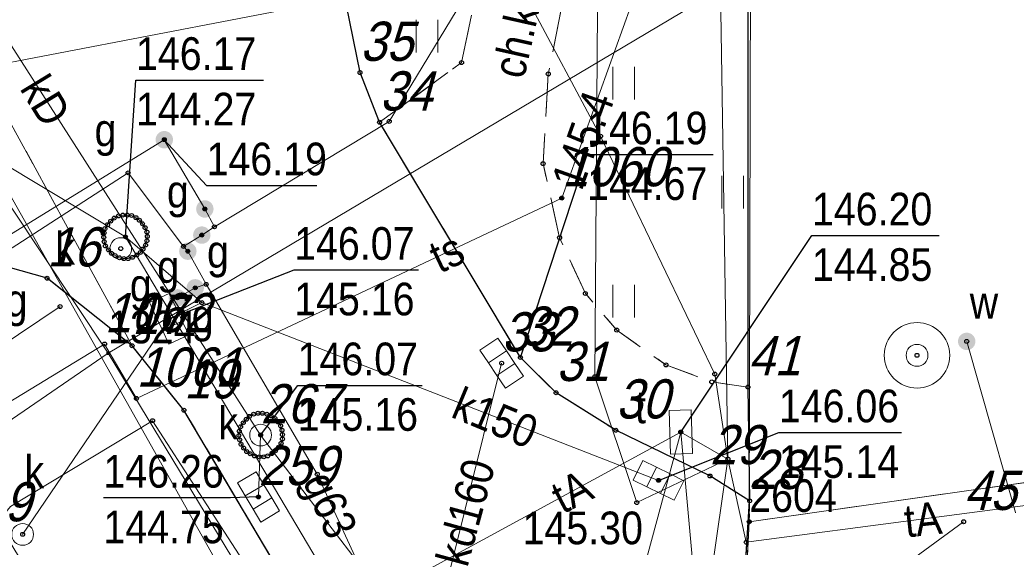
# Model space of a CAD drawing. Header units: metres. Extents: x 5551907 to 5556416, y 5709283 to 5712755.
# Tile 75 of 100: x 5554558 to 5554581, y 5710691 to 5710703. Entities that reach past the tile are written whole.
import ezdxf
from ezdxf.enums import TextEntityAlignment as Align

# ---------------------------------------------------------------- set-up
doc = ezdxf.new("R2010")
doc.units = ezdxf.units.M
for name, pattern in [('1.0_0.5', [1.5, 1, -0.5]), ('1.5_0.5', [2, 1.5, -0.5]), ('219-500', [0])]:
    doc.linetypes.add(name, pattern=pattern)
doc.layers.get('0').update_dxf_attribs({"color": 2, "lineweight": 5})
doc.styles.get("Standard").update_dxf_attribs({"font": 'Working1250', "width": 0.75})

# ---------------------------------------------------------------- blocks, each defined once
blk = doc.blocks.new('203')
at = {"linetype": 'Continuous', "lineweight": 0}
h = blk.add_hatch(color=0, dxfattribs=at)
edge = h.paths.add_edge_path()
edge.add_arc((0, 0), 0.045, 0, 360)
blk = doc.blocks.new('US13')
at = {"color": 0, "linetype": 'Continuous', "lineweight": 13}
for radius in [0.75, 0.25]:
    blk.add_circle((0, 0), radius, dxfattribs=at)
blk = doc.blocks.new('US25')
at = {"linetype": 'Continuous', "lineweight": 0}
h = blk.add_hatch(color=0, dxfattribs=at)
edge = h.paths.add_edge_path()
edge.add_arc((0, 0), 0.2, 0, 360)
blk = doc.blocks.new('TU04')
at = {"color": 0, "linetype": 'Continuous', "lineweight": 13}
for p, q in [((0, 0), (0, 0.75)), ((0.5, 0), (0.5, 0.75))]:
    blk.add_line(p, q, dxfattribs=at)
blk = doc.blocks.new('PW01')
at = {"linetype": 'Continuous', "lineweight": 13}
h = blk.add_hatch(color=0, dxfattribs=at)
edge = h.paths.add_edge_path()
edge.add_arc((0, 0), 0.045, 0, 360)
blk = doc.blocks.new('US05')
at = {"color": 0, "linetype": 'Continuous', "lineweight": 13}
for p, q in [((-0.525, -0.25), (-0.525, 0.25)), ((-0.525, 0.25), (-0.175, 0.25)), ((-0.175, -0.25), (-0.175, 0.25)), ((-0.175, 0.25), (0.175, 0.25)), ((0.175, -0.25), (0.175, 0.25)), ((0.175, 0.25), (0.525, 0.25)), ((0.525, -0.25), (0.525, 0.25)), ((-0.525, -0.25), (-0.175, -0.25)), ((-0.175, -0.25), (0.175, -0.25)), ((0.175, -0.25), (0.525, -0.25))]:
    blk.add_line(p, q, dxfattribs=at)
blk = doc.blocks.new('US22')
at = {"color": 0, "linetype": 'Continuous', "lineweight": 13}
blk.add_circle((0, 0), 0.25, dxfattribs=at)
blk = doc.blocks.new('US20')
at = {"color": 0, "linetype": 'Continuous', "lineweight": 13}
for p, q in [((-0.5, -0.25), (-0.5, 0.25)), ((-0.5, 0.25), (0.5, 0.25)), ((0.5, -0.25), (0.5, 0.25)), ((-0.5, -0.25), (0.5, -0.25))]:
    blk.add_line(p, q, dxfattribs=at)
blk = doc.blocks.new('PIKIETAW1891')
at = {"color": 0}
blk.add_circle((0, 0), 0.045, dxfattribs=at)

msp = doc.modelspace()

# ---------------------------------------------------------------- linework, layer by layer
at = {"layer": '218-kontur użytku gruntowego', "color": 3, "linetype": 'CONTINUOUS', "lineweight": 18, "flags": 128}
for points in [[(5554574.92, 5710703.89), (5554574.89, 5710691.25)], [(5554574.89, 5710691.25), (5554574.92, 5710703.89)], [(5554560.18, 5710695.12), (5554536.59, 5710678.92)], [(5554536.59, 5710678.92), (5554560.18, 5710695.12)], [(5554569.11, 5710680.39), (5554560.18, 5710695.12)], [(5554560.18, 5710695.12), (5554569.11, 5710680.39)], [(5554574.89, 5710691.25), (5554582.56, 5710692.34)], [(5554582.56, 5710692.34), (5554574.89, 5710691.25)]]:
    msp.add_lwpolyline(points, dxfattribs=at)
at = {"layer": '219-działka ewidencyjna', "color": 7, "linetype": '219-500', "lineweight": 18, "flags": 128}
for points in [[(5554551.26, 5710708.56), (5554560.18, 5710695.12)], [(5554574.92, 5710703.89), (5554560.18, 5710695.12)], [(5554574.92, 5710703.89), (5554574.89, 5710691.25)], [(5554560.18, 5710695.12), (5554536.59, 5710678.92)], [(5554560.18, 5710695.12), (5554569.11, 5710680.39)], [(5554582.56, 5710692.34), (5554574.89, 5710691.25)], [(5554574.89, 5710691.25), (5554574.57, 5710685.19)]]:
    msp.add_lwpolyline(points, dxfattribs=at)
at = {"layer": 'chodnik', "color": 7, "linetype": '1.0_0.5', "lineweight": 18, "flags": 128}
for points in [[(5554570.46, 5710694.21), (5554571.83, 5710693.35), (5554573.99, 5710692.3), (5554574.9, 5710691.73), (5554574.86, 5710694.34), (5554574.03, 5710694.46), (5554572.98, 5710694.85), (5554571.85, 5710695.65), (5554571.13, 5710696.49), (5554570.54, 5710697.77), (5554570.16, 5710699.47), (5554570.28, 5710701.53), (5554570.87, 5710704.49), (5554574.86, 5710703.9), (5554575.07, 5710705.14), (5554572.18, 5710706.07), (5554569.39, 5710707.1), (5554568.29, 5710701.79), (5554566.41, 5710700.42), (5554569.64, 5710695.02)], [(5554543.06, 5710683.29), (5554549.54, 5710687.57), (5554553.4, 5710690.24), (5554554.39, 5710690.94), (5554555.4, 5710689.41), (5554557.8, 5710690.99), (5554560.86, 5710685.97), (5554562.16, 5710686.78), (5554563.05, 5710685.29), (5554561.83, 5710684.55), (5554565.85, 5710678.11), (5554569.6, 5710680.85), (5554561.92, 5710693.81), (5554560.73, 5710695.29), (5554558.78, 5710696.84), (5554556.44, 5710697.5), (5554554.52, 5710697.03), (5554553.01, 5710696.3), (5554551.5, 5710695.18), (5554542.1, 5710686.33), (5554542.04, 5710684.38)]]:
    msp.add_lwpolyline(points, close=True, dxfattribs=at)
at = {"layer": 'jezdnia', "color": 7, "linetype": '1.5_0.5', "lineweight": 18, "flags": 128}
for points in [[(5554518.33, 5710769.05), (5554532.95, 5710743.99), (5554536.22, 5710738.38), (5554552.05, 5710711.22), (5554560.73, 5710695.29), (5554561.92, 5710693.81), (5554569.6, 5710680.85), (5554575.73, 5710670.65), (5554603.83, 5710627.01), (5554609.82, 5710629.69), (5554596.71, 5710647.84), (5554578.75, 5710672.96), (5554575.45, 5710680.03), (5554574.11, 5710683.4), (5554573.92, 5710684.32), (5554574.13, 5710685.01), (5554574.57, 5710685.19), (5554574.89, 5710691.25), (5554574.9, 5710691.73), (5554573.99, 5710692.3), (5554571.83, 5710693.35), (5554570.46, 5710694.21), (5554569.64, 5710695.02), (5554566.41, 5710700.42), (5554565.96, 5710701.56), (5554565.65, 5710703.1), (5554557.03, 5710718.39), (5554556.01, 5710719.47), (5554552.43, 5710725.14), (5554548.9, 5710731.54), (5554542.14, 5710743.53), (5554541.8, 5710744.15), (5554539.98, 5710747.24), (5554537.84, 5710750.92), (5554526.91, 5710768.76), (5554523.93, 5710773.48)], [(5554552.05, 5710711.22), (5554552.63, 5710709.3), (5554552.53, 5710707.06), (5554552.16, 5710705.41), (5554551.51, 5710704.05), (5554550.31, 5710702.54), (5554547.38, 5710699.78), (5554530.25, 5710683.47), (5554518.24, 5710671.52), (5554515.19, 5710668.72), (5554512.43, 5710666.27), (5554509.44, 5710663.6), (5554503.12, 5710658.09), (5554494.7, 5710651.01), (5554489.25, 5710646.55), (5554488.04, 5710645.72), (5554487.11, 5710645.3), (5554485.69, 5710644.79), (5554478.94, 5710642.57), (5554477.43, 5710642.29), (5554475.08, 5710642.25), (5554473.42, 5710642.28), (5554472.43, 5710638.71), (5554473.93, 5710638.51), (5554474.43, 5710637.77), (5554474.72, 5710636.97), (5554474.66, 5710636.42), (5554473.93, 5710635.73), (5554466.73, 5710630.76), (5554450.45, 5710621.12), (5554425.4, 5710609.05), (5554418.6, 5710605.89), (5554417.15, 5710605.26), (5554415.76, 5710605.21), (5554414.27, 5710606.27), (5554419.6, 5710598.38), (5554419.68, 5710600.26), (5554420.54, 5710601.39), (5554426.32, 5710604.38), (5554450.17, 5710615.94), (5554455.64, 5710618.96), (5554457.51, 5710620.02), (5554470.33, 5710627.61), (5554480.55, 5710633.59), (5554490.93, 5710638.9), (5554493.53, 5710640.11), (5554500.28, 5710648.12), (5554500.93, 5710648.88), (5554511.72, 5710657.89), (5554514.76, 5710660.52), (5554517.05, 5710662.45), (5554519.99, 5710665.18), (5554525.09, 5710670.03), (5554526.61, 5710671.37), (5554527.35, 5710672.08), (5554528.16, 5710672.64), (5554535.47, 5710679.96), (5554536.25, 5710680.82), (5554537.58, 5710682.07), (5554542.1, 5710686.33), (5554551.5, 5710695.18), (5554553.01, 5710696.3), (5554554.52, 5710697.03), (5554556.44, 5710697.5), (5554558.78, 5710696.84), (5554560.73, 5710695.29)], [(5554574.9, 5710691.73), (5554574.49, 5710685.2), (5554581.02, 5710687.26), (5554584.12, 5710687.95), (5554588.03, 5710688.85), (5554591.59, 5710689.57), (5554597.32, 5710690.67), (5554602.82, 5710691.6), (5554606.84, 5710692.32), (5554619.9, 5710694.62), (5554633.25, 5710695.38), (5554642.9, 5710696.95), (5554654.64, 5710698.74), (5554664.55, 5710700.22), (5554649.01, 5710707.74), (5554649.17, 5710704.6), (5554648.49, 5710703.32), (5554647.71, 5710702.88), (5554644.63, 5710702), (5554624.99, 5710699.02), (5554616.99, 5710697.72), (5554610.71, 5710696.81), (5554598.18, 5710694.84), (5554582.56, 5710692.34), (5554574.89, 5710691.25)]]:
    msp.add_lwpolyline(points, close=True, dxfattribs=at)
at = {"layer": 'krawężnik', "color": 7, "linetype": 'CONTINUOUS', "lineweight": 25, "flags": 128}
for points in [[(5554574.9, 5710691.73), (5554573.99, 5710692.3), (5554571.83, 5710693.35), (5554570.46, 5710694.21), (5554569.64, 5710695.02), (5554566.41, 5710700.42), (5554565.96, 5710701.56), (5554565.65, 5710703.1), (5554565.71, 5710705.01), (5554566.29, 5710707.16)], [(5554574.86, 5710703.9), (5554574.86, 5710694.34)], [(5554569.6, 5710680.85), (5554561.92, 5710693.81), (5554560.73, 5710695.29), (5554558.78, 5710696.84), (5554556.44, 5710697.5), (5554554.52, 5710697.03), (5554553.01, 5710696.3), (5554551.5, 5710695.18), (5554542.1, 5710686.33)], [(5554574.86, 5710694.34), (5554574.9, 5710691.73)], [(5554574.11, 5710683.4), (5554573.92, 5710684.32), (5554574.13, 5710685.01), (5554574.49, 5710685.2), (5554574.9, 5710691.73)]]:
    msp.add_lwpolyline(points, dxfattribs=at)
at = {"layer": 'przewód elektroenergetyczny podziemny', "color": 1, "linetype": 'CONTINUOUS', "lineweight": 18, "flags": 128}
msp.add_lwpolyline([(5554594.82, 5710652.52), (5554583.35, 5710666.71), (5554579.37, 5710672.77), (5554575.71, 5710680.04), (5554574.03, 5710684.3), (5554568.75, 5710681.89), (5554561.2, 5710693.57), (5554557.94, 5710691.6), (5554557.01, 5710690.47)], dxfattribs=at)
at = {"layer": 'przewód gazowy', "color": 40, "linetype": 'CONTINUOUS', "lineweight": 18, "flags": 128}
for points in [[(5554562.62, 5710698.02), (5554566.63, 5710700.44), (5554569.08, 5710704.48), (5554570.03, 5710709.35), (5554574.01, 5710732.01), (5554575.76, 5710735.15), (5554579.54, 5710741.73)], [(5554562.62, 5710698.02), (5554562.4, 5710698.43), (5554561.47, 5710700.02), (5554556.64, 5710697.05), (5554556.74, 5710696.83)], [(5554556.74, 5710696.83), (5554557.04, 5710696.98), (5554557.45, 5710697.2), (5554560.64, 5710699.26), (5554561.91, 5710697.57)], [(5554561.91, 5710697.57), (5554562.33, 5710697.83), (5554562.62, 5710698.02)], [(5554561.91, 5710697.57), (5554562.01, 5710697.46), (5554562.43, 5710696.7), (5554564.98, 5710692.34), (5554567.11, 5710687.7), (5554568.27, 5710686.09), (5554568.29, 5710686.03)], [(5554561.77, 5710696.39), (5554562.18, 5710696.62), (5554562.43, 5710696.7)]]:
    msp.add_lwpolyline(points, dxfattribs=at)
at = {"layer": 'przewód kanalizacyjny', "color": 34, "linetype": 'CONTINUOUS', "lineweight": 18, "flags": 128}
for points in [[(5554554.89, 5710701.21), (5554579.77, 5710705.99), (5554587.41, 5710705.76)], [(5554556.08, 5710705.11), (5554563.68, 5710693.24), (5554567.54, 5710688.19)], [(5554590.84, 5710649.16), (5554588.02, 5710653.97), (5554581.05, 5710664.07), (5554568.42, 5710684.56), (5554560.58, 5710697.79), (5554554.89, 5710701.21)], [(5554560.58, 5710697.79), (5554562.33, 5710696.28)], [(5554558.22, 5710690.96), (5554561.58, 5710695.91), (5554562.33, 5710696.28)], [(5554562.33, 5710696.28), (5554572.81, 5710692.2)], [(5554567.54, 5710688.19), (5554569.21, 5710694.89)], [(5554563.63, 5710691.82), (5554563.68, 5710693.24)]]:
    msp.add_lwpolyline(points, dxfattribs=at)
at = {"layer": 'przewód telekomunikacyjny podziemny', "color": 30, "linetype": 'CONTINUOUS', "lineweight": 18, "flags": 128}
for points in [[(5554753.92, 5710904.95), (5554753.54, 5710901.37), (5554743.57, 5710891.01), (5554735.83, 5710881.98), (5554731.6, 5710872), (5554722.18, 5710863.67), (5554700.26, 5710846.81), (5554662.35, 5710825.56), (5554640.94, 5710811.21), (5554607.93, 5710779.86), (5554594.79, 5710763.74), (5554586.35, 5710752.68), (5554579.43, 5710738.95), (5554575.97, 5710728.64), (5554572.06, 5710709.02), (5554571.43, 5710706.16), (5554571.35, 5710694.58), (5554572.31, 5710691.69), (5554574.4, 5710692.69), (5554574.1, 5710694.64), (5554571.48, 5710700.1)], [(5554296.92, 5710834.75), (5554307.75, 5710833.84), (5554317.21, 5710833.83), (5554356.9, 5710836.65), (5554361, 5710837.04), (5554369.52, 5710837.23), (5554386.11, 5710836.9), (5554394.5, 5710835.65), (5554412.61, 5710830.86), (5554421.2, 5710828.39), (5554430.33, 5710825.06), (5554451.4, 5710816.48), (5554464.2, 5710811), (5554481.18, 5710802.85), (5554496.83, 5710794.44), (5554506.51, 5710787.97), (5554515.88, 5710781.61), (5554520.23, 5710777.65), (5554530.54, 5710765.02), (5554534.16, 5710759.48), (5554549.27, 5710736.72), (5554562.12, 5710717.62), (5554571.48, 5710700.1)], [(5554574.4, 5710692.69), (5554574.22, 5710703.95), (5554577.37, 5710721.13), (5554579.26, 5710728.31), (5554581.49, 5710733.37), (5554586.83, 5710747.81), (5554602.32, 5710769.01)], [(5554592.74, 5710734.42), (5554592.52, 5710734.58), (5554589.4, 5710735.12), (5554587.15, 5710734.02), (5554584.18, 5710732.81), (5554581.94, 5710731.73), (5554580.69, 5710730.04), (5554579.34, 5710726.78), (5554576.7, 5710719.1), (5554574.27, 5710710.79), (5554572.35, 5710703.58), (5554570.59, 5710698.68), (5554560.83, 5710694.08), (5554560.1, 5710695.33), (5554552.23, 5710690.54), (5554545.26, 5710685.53), (5554536.07, 5710679.29), (5554537.92, 5710674.67)], [(5554528.93, 5710687.56), (5554532.94, 5710691.89), (5554545.17, 5710705.15), (5554549.63, 5710709.27), (5554551.65, 5710709.92), (5554563.88, 5710688.17)], [(5554497.2, 5710639.43), (5554501.93, 5710645.53), (5554500.79, 5710646.79), (5554500.97, 5710648.37), (5554501.94, 5710648.88), (5554519.53, 5710663.4), (5554530.11, 5710671.94), (5554531, 5710673.56), (5554536.55, 5710676.08), (5554536.3, 5710676.65), (5554535.82, 5710677.8), (5554535.72, 5710679.29), (5554536.75, 5710680.99), (5554542.91, 5710685.24), (5554553.83, 5710692.66), (5554559.08, 5710696.19)], [(5554563.88, 5710688.17), (5554573.32, 5710693.31)], [(5554573.32, 5710693.31), (5554571.8, 5710687.68), (5554568.73, 5710682.22), (5554565.54, 5710678.61)], [(5554573.32, 5710693.31), (5554574.06, 5710685.14), (5554575.81, 5710680.28), (5554579.45, 5710672.85), (5554583.27, 5710667.16), (5554595.75, 5710650.3)], [(5554573.32, 5710693.31), (5554574.4, 5710692.69)], [(5554574.4, 5710692.69), (5554573.63, 5710687.29), (5554572.56, 5710683.61), (5554578.48, 5710672.91), (5554593.95, 5710651.46), (5554607.27, 5710632.58)], [(5554574.4, 5710692.69), (5554574.82, 5710690.78), (5554582.97, 5710691.85), (5554582.98, 5710692.41)]]:
    msp.add_lwpolyline(points, dxfattribs=at)
at = {"layer": 'przewód wodociągowy', "color": 5, "linetype": 'CONTINUOUS', "lineweight": 18, "flags": 128}
for points in [[(5554581.36, 5710690.2), (5554579.88, 5710695.39)], [(5554569.95, 5710682.64), (5554569.83, 5710682.86), (5554569.52, 5710683.32), (5554576.03, 5710688.48), (5554579.81, 5710691.25)]]:
    msp.add_lwpolyline(points, dxfattribs=at)
at = {"layer": 'rzedna-Atr2', "color": 7, "flags": 128}
for points in [[(5554560.58, 5710697.79), (5554560.82, 5710701.39), (5554563.743, 5710701.39)], [(5554561.47, 5710700.02), (5554562.44, 5710698.97), (5554564.97, 5710698.97)], [(5554569.64, 5710695.02), (5554571.17, 5710699.68), (5554574.061, 5710699.68)], [(5554573.32, 5710693.31), (5554576.33, 5710697.82), (5554579.247, 5710697.82)], [(5554561.58, 5710695.91), (5554564.45, 5710697.03), (5554567.304, 5710697.03)], [(5554563.68, 5710693.24), (5554564.53, 5710694.38), (5554567.384, 5710694.38)], [(5554572.81, 5710692.2), (5554575.57, 5710693.3), (5554578.387, 5710693.3)], [(5554563.63, 5710691.82), (5554562.99, 5710691.8), (5554560.073, 5710691.8)]]:
    msp.add_lwpolyline(points, dxfattribs=at)
at = {"layer": 'studnia kanalizacyjna', "color": 34, "linetype": 'CONTINUOUS', "lineweight": 18, "flags": 128}
for points in [[(5554561.08, 5710697.8), (5554561.07, 5710697.7), (5554561.04, 5710697.6), (5554560.98, 5710697.51), (5554560.92, 5710697.43), (5554560.84, 5710697.37), (5554560.74, 5710697.32), (5554560.64, 5710697.29), (5554560.54, 5710697.29), (5554560.44, 5710697.31), (5554560.34, 5710697.36), (5554560.26, 5710697.41), (5554560.19, 5710697.49), (5554560.12, 5710697.58), (5554560.09, 5710697.68), (5554560.08, 5710697.78), (5554560.09, 5710697.88), (5554560.11, 5710697.98), (5554560.17, 5710698.07), (5554560.24, 5710698.15), (5554560.32, 5710698.22), (5554560.42, 5710698.27), (5554560.52, 5710698.29), (5554560.62, 5710698.29), (5554560.72, 5710698.28), (5554560.82, 5710698.23), (5554560.9, 5710698.17), (5554560.97, 5710698.09), (5554561.03, 5710698), (5554561.07, 5710697.9)], [(5554563.62, 5710693.74), (5554563.72, 5710693.74), (5554563.82, 5710693.72), (5554563.92, 5710693.68), (5554564.01, 5710693.62), (5554564.08, 5710693.54), (5554564.14, 5710693.45), (5554564.17, 5710693.35), (5554564.18, 5710693.25), (5554564.18, 5710693.15), (5554564.15, 5710693.05), (5554564.09, 5710692.96), (5554564.02, 5710692.88), (5554563.94, 5710692.82), (5554563.84, 5710692.76), (5554563.75, 5710692.74), (5554563.65, 5710692.74), (5554563.54, 5710692.76), (5554563.44, 5710692.81), (5554563.36, 5710692.86), (5554563.29, 5710692.94), (5554563.23, 5710693.03), (5554563.2, 5710693.13), (5554563.18, 5710693.23), (5554563.19, 5710693.33), (5554563.22, 5710693.43), (5554563.28, 5710693.52), (5554563.35, 5710693.6), (5554563.42, 5710693.67), (5554563.52, 5710693.72)]]:
    msp.add_lwpolyline(points, close=True, dxfattribs=at)
at = {"layer": 'trawnik', "color": 7, "linetype": '1.0_0.5', "lineweight": 18, "flags": 128}
for points in [[(5554566.29, 5710707.16), (5554565.71, 5710705.01), (5554565.65, 5710703.1), (5554565.96, 5710701.56), (5554566.41, 5710700.42), (5554568.29, 5710701.79), (5554569.39, 5710707.1)], [(5554570.87, 5710704.49), (5554570.28, 5710701.53), (5554570.16, 5710699.47), (5554570.54, 5710697.77), (5554571.13, 5710696.49), (5554571.85, 5710695.65), (5554572.98, 5710694.85), (5554574.03, 5710694.46), (5554574.86, 5710694.34), (5554574.86, 5710703.9)]]:
    msp.add_lwpolyline(points, close=True, dxfattribs=at)

# ---------------------------------------------------------------- block references
at = {"layer": '203-punkt graniczny', "color": 7, "linetype": 'CONTINUOUS', "lineweight": 18}
for p in [(5554560.18, 5710695.12), (5554574.89, 5710691.25)]:
    msp.add_blockref('203', p, dxfattribs=at)
at = {"layer": 'kratka ściekowa', "color": 34, "linetype": 'CONTINUOUS', "lineweight": 18}
for p, rotation in [((5554561.58, 5710695.91), 295.115), ((5554569.21, 5710694.89), 303.911), ((5554572.81, 5710692.2), 333.741), ((5554563.63, 5710691.82), 300.822)]:
    msp.add_blockref('US05', p, dxfattribs=dict(at, rotation=rotation))
at = {"layer": 'Punkt roboczy BDOT GESUT K1', "color": 6, "linetype": 'CONTINUOUS', "lineweight": 18}
for p in [(5554568.29, 5710701.79), (5554568.29, 5710701.79), (5554565.96, 5710701.56), (5554565.96, 5710701.56), (5554565.96, 5710701.56), (5554570.28, 5710701.53), (5554570.28, 5710701.53), (5554566.41, 5710700.42), (5554566.41, 5710700.42), (5554566.41, 5710700.42), (5554566.41, 5710700.42), (5554566.63, 5710700.44), (5554571.48, 5710700.1), (5554571.48, 5710700.1), (5554561.47, 5710700.02), (5554561.47, 5710700.02), (5554570.16, 5710699.47), (5554570.16, 5710699.47), (5554560.64, 5710699.26), (5554570.59, 5710698.68), (5554570.59, 5710698.68), (5554560.52, 5710698.29), (5554560.62, 5710698.29), (5554560.72, 5710698.28), (5554562.4, 5710698.43), (5554562.4, 5710698.43), (5554560.17, 5710698.07), (5554560.24, 5710698.15), (5554560.32, 5710698.22), (5554560.42, 5710698.27), (5554560.82, 5710698.23), (5554560.9, 5710698.17), (5554560.97, 5710698.09), (5554560.09, 5710697.88), (5554560.11, 5710697.98), (5554561.03, 5710698), (5554561.07, 5710697.9), (5554562.33, 5710697.83), (5554562.33, 5710697.83), (5554562.62, 5710698.02), (5554562.62, 5710698.02), (5554562.62, 5710698.02), (5554560.08, 5710697.78), (5554560.09, 5710697.68), (5554560.58, 5710697.79), (5554560.58, 5710697.79), (5554561.04, 5710697.6), (5554561.07, 5710697.7), (5554561.08, 5710697.8), (5554570.54, 5710697.77), (5554570.54, 5710697.77), (5554560.12, 5710697.58), (5554560.19, 5710697.49), (5554560.26, 5710697.41), (5554560.47, 5710697.52), (5554560.84, 5710697.37), (5554560.92, 5710697.43), (5554560.98, 5710697.51), (5554561.91, 5710697.57), (5554561.91, 5710697.57), (5554561.91, 5710697.57), (5554562.01, 5710697.46), (5554562.01, 5710697.46), (5554560.34, 5710697.36), (5554560.44, 5710697.31), (5554560.54, 5710697.29), (5554560.64, 5710697.29), (5554560.74, 5710697.32), (5554558.78, 5710696.84), (5554558.78, 5710696.84), (5554558.78, 5710696.84), (5554562.43, 5710696.7), (5554562.43, 5710696.7), (5554562.18, 5710696.62), (5554562.18, 5710696.62), (5554571.13, 5710696.49), (5554571.13, 5710696.49), (5554561.77, 5710696.39), (5554561.77, 5710696.39), (5554562.33, 5710696.28), (5554562.33, 5710696.28), (5554562.33, 5710696.28), (5554559.08, 5710696.19), (5554561.58, 5710695.91), (5554561.58, 5710695.91), (5554571.85, 5710695.65), (5554571.85, 5710695.65), (5554579.88, 5710695.39), (5554579.88, 5710695.39), (5554560.1, 5710695.33), (5554560.73, 5710695.29), (5554560.73, 5710695.29), (5554560.73, 5710695.29), (5554560.73, 5710695.29), (5554569.21, 5710694.89), (5554569.21, 5710694.89), (5554569.64, 5710695.02), (5554569.64, 5710695.02), (5554569.64, 5710695.02), (5554578.74, 5710695.07), (5554572.98, 5710694.85), (5554572.98, 5710694.85), (5554571.35, 5710694.58), (5554574.03, 5710694.46), (5554574.03, 5710694.46), (5554574.1, 5710694.64), (5554570.46, 5710694.21), (5554570.46, 5710694.21), (5554570.46, 5710694.21), (5554574.86, 5710694.34), (5554574.86, 5710694.34), (5554574.86, 5710694.34), (5554574.86, 5710694.34), (5554560.83, 5710694.08), (5554561.92, 5710693.81), (5554561.92, 5710693.81), (5554561.92, 5710693.81), (5554561.2, 5710693.57), (5554563.35, 5710693.6), (5554563.42, 5710693.67), (5554563.52, 5710693.72), (5554563.62, 5710693.74), (5554563.72, 5710693.74), (5554563.82, 5710693.72), (5554563.92, 5710693.68), (5554564.01, 5710693.62), (5554564.08, 5710693.54), (5554563.19, 5710693.33), (5554563.22, 5710693.43), (5554563.28, 5710693.52), (5554564.14, 5710693.45), (5554564.17, 5710693.35), (5554571.83, 5710693.35), (5554571.83, 5710693.35), (5554571.83, 5710693.35), (5554573.32, 5710693.31), (5554573.32, 5710693.31), (5554573.32, 5710693.31), (5554573.32, 5710693.31), (5554573.32, 5710693.31), (5554563.18, 5710693.23), (5554563.2, 5710693.13), (5554563.68, 5710693.24), (5554563.68, 5710693.24), (5554563.68, 5710693.24), (5554564.18, 5710693.25), (5554564.18, 5710693.15), (5554563.23, 5710693.03), (5554563.29, 5710692.94), (5554563.36, 5710692.86), (5554564.02, 5710692.88), (5554564.09, 5710692.96), (5554564.15, 5710693.05), (5554563.44, 5710692.81), (5554563.54, 5710692.76), (5554563.65, 5710692.74), (5554563.75, 5710692.74), (5554563.84, 5710692.76), (5554563.94, 5710692.82), (5554574.4, 5710692.69), (5554574.4, 5710692.69), (5554574.4, 5710692.69), (5554574.4, 5710692.69), (5554574.4, 5710692.69), (5554564.98, 5710692.34), (5554572.81, 5710692.2), (5554572.81, 5710692.2), (5554573.99, 5710692.3), (5554573.99, 5710692.3), (5554573.99, 5710692.3), (5554563.63, 5710691.82), (5554563.63, 5710691.82), (5554574.9, 5710691.73), (5554574.9, 5710691.73), (5554574.9, 5710691.73), (5554574.9, 5710691.73), (5554574.9, 5710691.73), (5554574.9, 5710691.73), (5554572.31, 5710691.69), (5554574.89, 5710691.25), (5554574.89, 5710691.25), (5554579.81, 5710691.25), (5554558.22, 5710690.96), (5554558.22, 5710690.96), (5554574.82, 5710690.78)]:
    msp.add_blockref('PIKIETAW1891', p, dxfattribs=at)
at = {"layer": 'rzedna', "color": 40, "linetype": 'CONTINUOUS', "lineweight": 18}
for p in [(5554561.47, 5710700.02), (5554562.4, 5710698.43), (5554562.33, 5710697.83), (5554562.01, 5710697.46), (5554562.18, 5710696.62), (5554561.77, 5710696.39)]:
    msp.add_blockref('PW01', p, dxfattribs=at)
at = {"layer": 'rzedna', "color": 30, "linetype": 'CONTINUOUS', "lineweight": 18}
msp.add_blockref('PW01', (5554570.59, 5710698.68), dxfattribs=at)
at = {"layer": 'rzedna', "color": 34, "linetype": 'CONTINUOUS', "lineweight": 18}
for p in [(5554560.58, 5710697.79), (5554563.68, 5710693.24)]:
    msp.add_blockref('PW01', p, dxfattribs=at)
for p, rotation in [((5554561.58, 5710695.91), 295.115), ((5554570.4, 5710695.57), 303.911), ((5554572.81, 5710692.2), 333.741), ((5554563.63, 5710691.82), 300.822)]:
    msp.add_blockref('PW01', p, dxfattribs=dict(at, rotation=rotation))
at = {"layer": 'rzedna', "color": 30, "linetype": 'CONTINUOUS', "lineweight": 18, "rotation": 271.762}
msp.add_blockref('PW01', (5554573.32, 5710693.31), dxfattribs=at)
at = {"layer": 'studnia zwykła', "color": 5, "linetype": 'CONTINUOUS', "lineweight": 18}
msp.add_blockref('US13', (5554578.74, 5710695.07), dxfattribs=at)
at = {"layer": 'szafa telekomunikacyjna lub kontener', "color": 30, "linetype": 'CONTINUOUS', "lineweight": 18, "rotation": 271.762}
msp.add_blockref('US20', (5554573.32, 5710693.31), dxfattribs=at)
at = {"layer": 'trawnik', "color": 7, "linetype": 'CONTINUOUS', "lineweight": 18}
for p in [(5554567.249, 5710702.019), (5554571.759, 5710700.939), (5554574.259, 5710698.439), (5554571.759, 5710695.939)]:
    msp.add_blockref('TU04', p, dxfattribs=at)
at = {"layer": 'właz do komory lub kanału - okrągły', "color": 7, "linetype": 'CONTINUOUS', "lineweight": 18}
for p in [(5554560.47, 5710697.52), (5554558.22, 5710690.96)]:
    msp.add_blockref('US22', p, dxfattribs=at)
at = {"layer": 'właz do komory lub kanału - okrągły', "color": 7, "linetype": 'CONTINUOUS', "lineweight": 18, "rotation": 86.373}
msp.add_blockref('US22', (5554563.68, 5710693.24), dxfattribs=at)
at = {"layer": 'zasuwa lub zawór', "color": 40, "linetype": 'CONTINUOUS', "lineweight": 18}
for p in [(5554561.47, 5710700.02), (5554562.4, 5710698.43), (5554562.33, 5710697.83), (5554562.01, 5710697.46), (5554562.18, 5710696.62), (5554561.77, 5710696.39)]:
    msp.add_blockref('US25', p, dxfattribs=at)
at = {"layer": 'zasuwa lub zawór', "color": 5, "linetype": 'CONTINUOUS', "lineweight": 18}
msp.add_blockref('US25', (5554579.88, 5710695.39), dxfattribs=at)

# ---------------------------------------------------------------- texts
at = {"layer": '203-punkt graniczny-Atr103', "color": 7, "width": 0.9}
for s, p in [('1324', (5554560.18, 5710695.12)), ('1324', (5554560.18, 5710695.12)), ('2604', (5554574.89, 5710691.25)), ('2604', (5554574.89, 5710691.25))]:
    msp.add_text(s, height=0.75, dxfattribs=at).set_placement(p, align=Align.BOTTOM_LEFT)
at = {"layer": 'chodnik-Atr17', "color": 7, "width": 0.9}
msp.add_text('ch.kb.', height=0.75, rotation=77.389, dxfattribs=at).set_placement((5554569.72, 5710701.39))
at = {"layer": 'przewód gazowy-Atr1', "color": 40, "width": 0.9}
msp.add_text('g63', height=0.75, rotation=293.302, dxfattribs=at).set_placement((5554564.98, 5710692.33), align=Align.MIDDLE_LEFT)
at = {"layer": 'przewód kanalizacyjny-Atr1', "color": 34, "width": 0.9}
for s, rotation, p in [('kD', 301.333, (5554558.46, 5710701.39)), ('k150', 337.403, (5554568.16, 5710694.01)), ('kd160', 74.716, (5554568.06, 5710690.28))]:
    msp.add_text(s, height=0.75, rotation=rotation, dxfattribs=at).set_placement(p, align=Align.MIDDLE_LEFT)
at = {"layer": 'przewód telekomunikacyjny podziemny-Atr1', "color": 30, "width": 0.9}
for s, rotation, p in [('ts', 25.235, (5554567.63, 5710697.28)), ('tA', 27.257, (5554570.44, 5710691.75)), ('tA', 27.257, (5554570.44, 5710691.75)), ('tA', 6.147, (5554578.45, 5710691.26))]:
    msp.add_text(s, height=0.75, rotation=rotation, dxfattribs=at).set_placement(p, align=Align.MIDDLE_LEFT)
at = {"layer": 'Punkt budynku-Atr104', "color": 5, "oblique": 15, "width": 0.9}
msp.add_text('9', height=0.9, dxfattribs=at).set_placement((5554557.8, 5710690.99), align=Align.BOTTOM_LEFT)
at = {"layer": 'Punkt roboczy BDOT GESUT K1-Atr103', "color": 6, "oblique": 15, "width": 0.9}
for s, p in [('35', (5554565.96, 5710701.56)), ('34', (5554566.41, 5710700.42)), ('1060', (5554570.59, 5710698.68)), ('1060', (5554570.59, 5710698.68)), ('16', (5554558.78, 5710696.84)), ('1062', (5554560.1, 5710695.33)), ('17', (5554560.73, 5710695.29)), ('33', (5554569.21, 5710694.89)), ('33', (5554569.21, 5710694.89)), ('32', (5554569.64, 5710695.02)), ('31', (5554570.46, 5710694.21)), ('41', (5554574.86, 5710694.34)), ('41', (5554574.86, 5710694.34)), ('1061', (5554560.83, 5710694.08)), ('19', (5554561.92, 5710693.81)), ('30', (5554571.83, 5710693.35)), ('267', (5554563.68, 5710693.24)), ('267', (5554563.68, 5710693.24)), ('29', (5554573.99, 5710692.3)), ('259', (5554563.63, 5710691.82)), ('259', (5554563.63, 5710691.82)), ('28', (5554574.9, 5710691.73)), ('28', (5554574.9, 5710691.73)), ('28', (5554574.9, 5710691.73)), ('45', (5554579.81, 5710691.25))]:
    msp.add_text(s, height=0.9, dxfattribs=at).set_placement(p, align=Align.BOTTOM_LEFT)
at = {"layer": 'rzedna-Atr2', "color": 34, "width": 0.9}
for s, p in [('146.17', (5554560.82, 5710701.397)), ('146.19', (5554571.17, 5710699.688)), ('146.07', (5554564.45, 5710697.038)), ('146.07', (5554564.53, 5710694.388)), ('146.06', (5554575.57, 5710693.308)), ('146.26', (5554560.073, 5710691.808))]:
    msp.add_text(s, height=0.75, dxfattribs=at).set_placement(p, align=Align.BOTTOM_LEFT)
at = {"layer": 'rzedna-Atr2', "color": 30, "width": 0.9}
msp.add_text('145.4', height=0.75, rotation=70.242, dxfattribs=at).set_placement((5554570.69, 5710698.95), align=Align.MIDDLE_LEFT)
at = {"layer": 'rzedna-Atr2', "color": 40, "width": 0.9}
for s, p in [('146.19', (5554562.44, 5710698.978)), ('145.30', (5554569.69, 5710690.508))]:
    msp.add_text(s, height=0.75, dxfattribs=at).set_placement(p, align=Align.BOTTOM_LEFT)
at = {"layer": 'rzedna-Atr2', "color": 30, "width": 0.9}
msp.add_text('146.20', height=0.75, dxfattribs=at).set_placement((5554576.33, 5710697.828), align=Align.BOTTOM_LEFT)
at = {"layer": 'rzedna-Atr3', "color": 34, "width": 0.9}
for s, p in [('144.27', (5554560.82, 5710700.122)), ('144.67', (5554571.17, 5710698.412)), ('145.16', (5554564.45, 5710695.763)), ('145.16', (5554564.53, 5710693.112)), ('145.14', (5554575.57, 5710692.032)), ('144.75', (5554560.073, 5710690.532))]:
    msp.add_text(s, height=0.75, dxfattribs=at).set_placement(p, align=Align.BOTTOM_LEFT)
at = {"layer": 'rzedna-Atr3', "color": 30, "width": 0.9}
msp.add_text('144.85', height=0.75, dxfattribs=at).set_placement((5554576.33, 5710696.553), align=Align.BOTTOM_LEFT)
at = {"layer": 'szafa telekomunikacyjna lub kontener-Atr17', "color": 30, "width": 0.9}
msp.add_text('t', height=0.75, dxfattribs=at).set_placement((5554572.27, 5710693.51))
at = {"layer": 'właz do komory lub kanału - okrągły-Atr17', "color": 7, "width": 0.9}
for p in [(5554558.97, 5710697.15), (5554562.71, 5710693.14), (5554558.26, 5710692.02)]:
    msp.add_text('k', height=0.75, dxfattribs=at).set_placement(p)
at = {"layer": 'zasuwa lub zawór-Atr17', "color": 40, "width": 0.9}
for p in [(5554559.87, 5710699.87), (5554561.53, 5710698.46), (5554562.45, 5710697.08), (5554561.31, 5710696.73), (5554560.68, 5710696.31), (5554557.83, 5710695.96), (5554562.1, 5710695.61)]:
    msp.add_text('g', height=0.75, dxfattribs=at).set_placement(p)
at = {"layer": 'zasuwa lub zawór-Atr17', "color": 5, "width": 0.9}
msp.add_text('w', height=0.75, dxfattribs=at).set_placement((5554579.95, 5710695.91))

doc.saveas('drawing.dxf')
